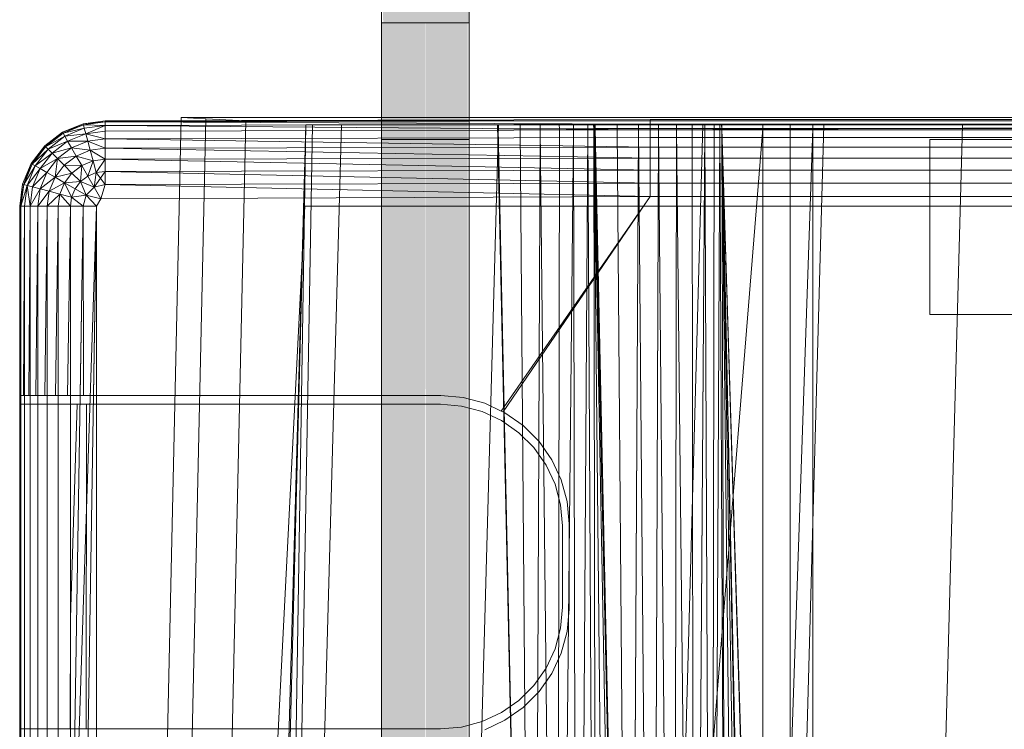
# Model space of a CAD drawing. Header units: metres. Extents: x 391.1 to 430.4, y 12.7 to 28.9.
# Tile 59 of 153: x 401.68 to 401.849, y 27.995 to 28.116. Entities that reach past the tile are written whole.
import ezdxf

# ---------------------------------------------------------------- set-up
doc = ezdxf.new("R2010")
doc.units = ezdxf.units.M
doc.layers.add('A-DETL-____-MBND', color=7, linetype='Continuous', lineweight=18)
doc.layers.add('P-PIPE-____-OTLN', color=7, linetype='Continuous', lineweight=18)

# ---------------------------------------------------------------- blocks, each defined once
blk = doc.blocks.new('Family - Inodor PB-155331-01_FON_P0')
at = {"layer": 'A-DETL-____-MBND', "color": 253, "true_color": 0xaaaaaa}
for p, q in [((0.02769, 0.72747), (0.02057, 0.40793)), ((0.02769, 0.72747), (0.02057, 0.40793)), ((0.03191, 0.72725), (0.02479, 0.40776)), ((0.03191, 0.72725), (0.02479, 0.40776)), ((0.03191, 0.72747), (0.02769, 0.72747)), ((0.02769, 0.72747), (0.03191, 0.72747)), ((0.03191, 0.72725), (0.02769, 0.72747)), ((0.02769, 0.72747), (0.03191, 0.72725)), ((0.03191, 0.72747), (0.03874, 0.72747)), ((0.03874, 0.72747), (0.03191, 0.72747)), ((0.03874, 0.72691), (0.03191, 0.72725)), ((0.03191, 0.72725), (0.03874, 0.72691)), ((0.03874, 0.72747), (0.36709, 0.72747)), ((0.36709, 0.72747), (0.03874, 0.72747)), ((0.00733, 0.72494), (0.01086, 0.72641)), ((0.00733, 0.72494), (0.01086, 0.72641)), ((0.00733, 0.72494), (0.01086, 0.72641)), ((0.00733, 0.72494), (0.01086, 0.72641)), ((0.00733, 0.72494), (0.01091, 0.72621)), ((0.00733, 0.72494), (0.01091, 0.72621)), ((0.01091, 0.72621), (0.00743, 0.72477)), ((0.01091, 0.72621), (0.00743, 0.72477)), ((0.00743, 0.72477), (0.01091, 0.72621)), ((0.00743, 0.72477), (0.01106, 0.72564)), ((0.00743, 0.72477), (0.01106, 0.72564)), ((0.01106, 0.72564), (0.00772, 0.72425)), ((0.01106, 0.72564), (0.00772, 0.72425)), ((0.00772, 0.72425), (0.01106, 0.72564)), ((0.01086, 0.72641), (0.01465, 0.72691)), ((0.01086, 0.72641), (0.01465, 0.72691)), ((0.01086, 0.72641), (0.01465, 0.72691)), ((0.01086, 0.72641), (0.01465, 0.72691)), ((0.01086, 0.72641), (0.01465, 0.72671)), ((0.01086, 0.72641), (0.01465, 0.72671)), ((0.01086, 0.72641), (0.01091, 0.72621)), ((0.01086, 0.72641), (0.01091, 0.72621)), ((0.01086, 0.72641), (0.01091, 0.72621)), ((0.01465, 0.72671), (0.01091, 0.72621)), ((0.01465, 0.72671), (0.01091, 0.72621)), ((0.01091, 0.72621), (0.01465, 0.72671)), ((0.01091, 0.72621), (0.01106, 0.72564)), ((0.01091, 0.72621), (0.01106, 0.72564)), ((0.01091, 0.72621), (0.01465, 0.72611)), ((0.01091, 0.72621), (0.01106, 0.72564)), ((0.01091, 0.72621), (0.01465, 0.72611)), ((0.01465, 0.72611), (0.01106, 0.72564)), ((0.01465, 0.72611), (0.01106, 0.72564)), ((0.01106, 0.72564), (0.01465, 0.72611)), ((0.01106, 0.72564), (0.01132, 0.7247)), ((0.01106, 0.72564), (0.01132, 0.7247)), ((0.01106, 0.72564), (0.01132, 0.7247)), ((0.01465, 0.72611), (0.01132, 0.7247)), ((0.01132, 0.7247), (0.01465, 0.72611)), ((0.01465, 0.72691), (0.10805, 0.72711)), ((0.01465, 0.72691), (0.10805, 0.72711)), ((0.01465, 0.72691), (0.38826, 0.72691)), ((0.01465, 0.72691), (0.38826, 0.72691)), ((0.01465, 0.72691), (0.01465, 0.72671)), ((0.10805, 0.72691), (0.01465, 0.72671)), ((0.01465, 0.72691), (0.01465, 0.72671)), ((0.01465, 0.72691), (0.10805, 0.72691)), ((0.01465, 0.72691), (0.01465, 0.72671)), ((0.10805, 0.72691), (0.01465, 0.72671)), ((0.01465, 0.72691), (0.10805, 0.72691)), ((0.01465, 0.72671), (0.10805, 0.72691)), ((0.01465, 0.72671), (0.01465, 0.72611)), ((0.01465, 0.72671), (0.01465, 0.72611)), ((0.01465, 0.72671), (0.10805, 0.72631)), ((0.01465, 0.72671), (0.01465, 0.72611)), ((0.01465, 0.72671), (0.10805, 0.72631)), ((0.10805, 0.72631), (0.01465, 0.72611)), ((0.10805, 0.72631), (0.01465, 0.72611)), ((0.01465, 0.72611), (0.10805, 0.72631)), ((0.01465, 0.72611), (0.01465, 0.72514)), ((0.01465, 0.72611), (0.01465, 0.72514)), ((0.01465, 0.72611), (0.10805, 0.72534)), ((0.01465, 0.72611), (0.01465, 0.72514)), ((0.01465, 0.72611), (0.10805, 0.72534)), ((0.03874, 0.72691), (0.03162, 0.40749)), ((0.03874, 0.72691), (0.03162, 0.40749)), ((0.03494, 0.21652), (0.04902, 0.7262)), ((0.04902, 0.7262), (0.03612, 0.21652)), ((0.36709, 0.72691), (0.03874, 0.72691)), ((0.03874, 0.72691), (0.36709, 0.72691)), ((0.04902, 0.7262), (0.04107, 0.21652)), ((0.0502, 0.7262), (0.04107, 0.21652)), ((0.05515, 0.7262), (0.04107, 0.21652)), ((0.04902, 0.7262), (0.0502, 0.7262)), ((0.0502, 0.7262), (0.05515, 0.7262)), ((0.05515, 0.7262), (0.08204, 0.7262)), ((0.08204, 0.7262), (0.06796, 0.21652)), ((0.08802, 0.44565), (0.08189, 0.7262)), ((0.08201, 0.7262), (0.08189, 0.7262)), ((0.08202, 0.72555), (0.08201, 0.7262)), ((0.08202, 0.7262), (0.08201, 0.7262)), ((0.08202, 0.72555), (0.08201, 0.7262)), ((0.08202, 0.7262), (0.08202, 0.72555)), ((0.08203, 0.7262), (0.08202, 0.72555)), ((0.08203, 0.7262), (0.08202, 0.7262)), ((0.08202, 0.72555), (0.08202, 0.7262)), ((0.08203, 0.7262), (0.08202, 0.72555)), ((0.08577, 0.7262), (0.08203, 0.7262)), ((0.08204, 0.7262), (0.11707, 0.7262)), ((0.08577, 0.7262), (0.08578, 0.72555)), ((0.08578, 0.7262), (0.08577, 0.7262)), ((0.08578, 0.72555), (0.08577, 0.7262)), ((0.08578, 0.7262), (0.08578, 0.72555)), ((0.08579, 0.7262), (0.08578, 0.72555)), ((0.08579, 0.7262), (0.08578, 0.7262)), ((0.08578, 0.72555), (0.08578, 0.7262)), ((0.08579, 0.7262), (0.08578, 0.72555)), ((0.0892, 0.7262), (0.08579, 0.7262)), ((0.0892, 0.7262), (0.0892, 0.72555)), ((0.0892, 0.7262), (0.0892, 0.72555)), ((0.0892, 0.7262), (0.0892, 0.7262)), ((0.0892, 0.72555), (0.0892, 0.7262)), ((0.09247, 0.7262), (0.0892, 0.7262)), ((0.0892, 0.7262), (0.0892, 0.72555)), ((0.09247, 0.7262), (0.09248, 0.72555)), ((0.09489, 0.7262), (0.09247, 0.7262)), ((0.09247, 0.7262), (0.09248, 0.72555)), ((0.09489, 0.7262), (0.09491, 0.72555)), ((0.09734, 0.7262), (0.09489, 0.7262)), ((0.09489, 0.7262), (0.09491, 0.72555)), ((0.09734, 0.7262), (0.09737, 0.72555)), ((0.09833, 0.7262), (0.09734, 0.7262)), ((0.09734, 0.7262), (0.09737, 0.72555)), ((0.09833, 0.7262), (0.09837, 0.72555)), ((0.09845, 0.7262), (0.09833, 0.7262)), ((0.09837, 0.72555), (0.09833, 0.7262)), ((0.09845, 0.7262), (0.09837, 0.72555)), ((0.09845, 0.7262), (0.09837, 0.72555)), ((0.09837, 0.72555), (0.12737, 0.72561)), ((0.12737, 0.72561), (0.09837, 0.72555)), ((0.12734, 0.7262), (0.09845, 0.7262)), ((0.10461, 0.44571), (0.09848, 0.7262)), ((0.09858, 0.7262), (0.09848, 0.7262)), ((0.09859, 0.7262), (0.09858, 0.7262)), ((0.09861, 0.7256), (0.09858, 0.7262)), ((0.09861, 0.7256), (0.09858, 0.7262)), ((0.09859, 0.7262), (0.09861, 0.7256)), ((0.09861, 0.7262), (0.09859, 0.7262)), ((0.09861, 0.7256), (0.09859, 0.7262)), ((0.09861, 0.7262), (0.09861, 0.7256)), ((0.09862, 0.7262), (0.09861, 0.7256)), ((0.09862, 0.7262), (0.09861, 0.7262)), ((0.09861, 0.7256), (0.09861, 0.7262)), ((0.09862, 0.7262), (0.09861, 0.7256)), ((0.09861, 0.7256), (0.10461, 0.44571)), ((0.10238, 0.7256), (0.09861, 0.7256)), ((0.09861, 0.7256), (0.10238, 0.7256)), ((0.09861, 0.7256), (0.10461, 0.44571)), ((0.10238, 0.7262), (0.09862, 0.7262)), ((0.10238, 0.7262), (0.10238, 0.7256)), ((0.10239, 0.7262), (0.10238, 0.7256)), ((0.10239, 0.7262), (0.10238, 0.7262)), ((0.10238, 0.7256), (0.10238, 0.7262)), ((0.10239, 0.7262), (0.10238, 0.7256)), ((0.10238, 0.7256), (0.10461, 0.44571)), ((0.10604, 0.7256), (0.10238, 0.7256)), ((0.10238, 0.7256), (0.10604, 0.7256)), ((0.10238, 0.7256), (0.10461, 0.44571)), ((0.10603, 0.7262), (0.10239, 0.7262)), ((0.11707, 0.7262), (0.10299, 0.21652)), ((0.10604, 0.7256), (0.10461, 0.44571)), ((0.10461, 0.44571), (0.10604, 0.7256)), ((0.12737, 0.72561), (0.10471, 0.44572)), ((0.10471, 0.44572), (0.12737, 0.72561)), ((0.10603, 0.7262), (0.10604, 0.7256)), ((0.10604, 0.7262), (0.10603, 0.7262)), ((0.10604, 0.7256), (0.10603, 0.7262)), ((0.10604, 0.7262), (0.10604, 0.7256)), ((0.10605, 0.7262), (0.10604, 0.7256)), ((0.10605, 0.7262), (0.10604, 0.7262)), ((0.10604, 0.7256), (0.10604, 0.7262)), ((0.10605, 0.7262), (0.10604, 0.7256)), ((0.10604, 0.7256), (0.10839, 0.44571)), ((0.10604, 0.7256), (0.10947, 0.7256)), ((0.10604, 0.7256), (0.10839, 0.44571)), ((0.10947, 0.7256), (0.10604, 0.7256)), ((0.10947, 0.7262), (0.10605, 0.7262)), ((0.10805, 0.72711), (0.10805, 0.72691)), ((0.10805, 0.72711), (0.29485, 0.72711)), ((0.10805, 0.72711), (0.10805, 0.72691)), ((0.10805, 0.72711), (0.29485, 0.72711)), ((0.10805, 0.72711), (0.10805, 0.72691)), ((0.29485, 0.72711), (0.10805, 0.72691)), ((0.10805, 0.72691), (0.29485, 0.72711)), ((0.10805, 0.72691), (0.10805, 0.72631)), ((0.10805, 0.72691), (0.29485, 0.72691)), ((0.10805, 0.72691), (0.10805, 0.72631)), ((0.10805, 0.72691), (0.29485, 0.72691)), ((0.10805, 0.72691), (0.10805, 0.72631)), ((0.10805, 0.72691), (0.29485, 0.72691)), ((0.10805, 0.72631), (0.10805, 0.72534)), ((0.10805, 0.72631), (0.29485, 0.72631)), ((0.10805, 0.72631), (0.10805, 0.72534)), ((0.10805, 0.72631), (0.29485, 0.72631)), ((0.10805, 0.72631), (0.29485, 0.72631)), ((0.10805, 0.72631), (0.10805, 0.72534)), ((0.29485, 0.72631), (0.10805, 0.72534)), ((0.10805, 0.72534), (0.29485, 0.72631)), ((0.10947, 0.7256), (0.10839, 0.44571)), ((0.10839, 0.44571), (0.10947, 0.7256)), ((0.10947, 0.7262), (0.10947, 0.7256)), ((0.10947, 0.7262), (0.10947, 0.7256)), ((0.10947, 0.7262), (0.10947, 0.7262)), ((0.10947, 0.7256), (0.10947, 0.7262)), ((0.10948, 0.7262), (0.10947, 0.7256)), ((0.10948, 0.7262), (0.10947, 0.7262)), ((0.10947, 0.7256), (0.10947, 0.7262)), ((0.10948, 0.7262), (0.10947, 0.7256)), ((0.10947, 0.7256), (0.11204, 0.44571)), ((0.11257, 0.7256), (0.10947, 0.7256)), ((0.10947, 0.7256), (0.11257, 0.7256)), ((0.10947, 0.7256), (0.11204, 0.44571)), ((0.11257, 0.7262), (0.10948, 0.7262)), ((0.11257, 0.7256), (0.11204, 0.44571)), ((0.11204, 0.44571), (0.11257, 0.7256)), ((0.11257, 0.7262), (0.11257, 0.7256)), ((0.11257, 0.7262), (0.11257, 0.7256)), ((0.11257, 0.7256), (0.11257, 0.7262)), ((0.11524, 0.7262), (0.11257, 0.7262)), ((0.11257, 0.7262), (0.11257, 0.7256)), ((0.11525, 0.7256), (0.11257, 0.7256)), ((0.11257, 0.7256), (0.11547, 0.44571)), ((0.11257, 0.7256), (0.11525, 0.7256)), ((0.11257, 0.7256), (0.11547, 0.44571)), ((0.11524, 0.7262), (0.11525, 0.7256)), ((0.1174, 0.7262), (0.11524, 0.7262)), ((0.11524, 0.7262), (0.11525, 0.7256)), ((0.11742, 0.7256), (0.11525, 0.7256)), ((0.11525, 0.7256), (0.11547, 0.44571)), ((0.11525, 0.7256), (0.11742, 0.7256)), ((0.11525, 0.7256), (0.11547, 0.44571)), ((0.11742, 0.7256), (0.11547, 0.44571)), ((0.11547, 0.44571), (0.11742, 0.7256)), ((0.11707, 0.7262), (0.13782, 0.7262)), ((0.1174, 0.7262), (0.11742, 0.7256)), ((0.11899, 0.7262), (0.1174, 0.7262)), ((0.1174, 0.7262), (0.11742, 0.7256)), ((0.11902, 0.7256), (0.11742, 0.7256)), ((0.11742, 0.7256), (0.11858, 0.44571)), ((0.11742, 0.7256), (0.11902, 0.7256)), ((0.11742, 0.7256), (0.11858, 0.44571)), ((0.11902, 0.7256), (0.11858, 0.44571)), ((0.11858, 0.44571), (0.11902, 0.7256)), ((0.11858, 0.44571), (0.12, 0.7256)), ((0.11858, 0.44571), (0.12, 0.7256)), ((0.11899, 0.7262), (0.11902, 0.7256)), ((0.11997, 0.7262), (0.11899, 0.7262)), ((0.11899, 0.7262), (0.11902, 0.7256)), ((0.12, 0.7256), (0.11902, 0.7256)), ((0.11902, 0.7256), (0.12, 0.7256)), ((0.11997, 0.7262), (0.12, 0.7256)), ((0.12028, 0.7262), (0.11997, 0.7262)), ((0.11997, 0.7262), (0.12, 0.7256)), ((0.12032, 0.7256), (0.12, 0.7256)), ((0.12, 0.7256), (0.12125, 0.44571)), ((0.12, 0.7256), (0.12032, 0.7256)), ((0.12, 0.7256), (0.12125, 0.44571)), ((0.12028, 0.7262), (0.12032, 0.7256)), ((0.12028, 0.7262), (0.28568, 0.7262)), ((0.12028, 0.7262), (0.12032, 0.7256)), ((0.12034, 0.7262), (0.12029, 0.7262)), ((0.12032, 0.7256), (0.12029, 0.7262)), ((0.12034, 0.7262), (0.12032, 0.7256)), ((0.12034, 0.7262), (0.12032, 0.7256)), ((0.12032, 0.7256), (0.13594, 0.72561)), ((0.13594, 0.72561), (0.12032, 0.7256)), ((0.12032, 0.7256), (0.12632, 0.44571)), ((0.12032, 0.7256), (0.13594, 0.21593)), ((0.12032, 0.7256), (0.12632, 0.44571)), ((0.12032, 0.7256), (0.13594, 0.21593)), ((0.12032, 0.7256), (0.13646, 0.2042)), ((0.12032, 0.7256), (0.12632, 0.44571)), ((0.12032, 0.7256), (0.12125, 0.44571)), ((0.12032, 0.7256), (0.12343, 0.44571)), ((0.12032, 0.7256), (0.12125, 0.44571)), ((0.12032, 0.7256), (0.12503, 0.44571)), ((0.12032, 0.7256), (0.12343, 0.44571)), ((0.12032, 0.7256), (0.12601, 0.44571)), ((0.12032, 0.7256), (0.12503, 0.44571)), ((0.12032, 0.7256), (0.12632, 0.44571)), ((0.12032, 0.7256), (0.12601, 0.44571)), ((0.1359, 0.7262), (0.12034, 0.7262)), ((0.13782, 0.7262), (0.12375, 0.21652)), ((0.13594, 0.72561), (0.12632, 0.44571)), ((0.12632, 0.44571), (0.13594, 0.72561)), ((0.12734, 0.7262), (0.12737, 0.72561)), ((0.12736, 0.7262), (0.12734, 0.7262)), ((0.12737, 0.72561), (0.12734, 0.7262)), ((0.12736, 0.7262), (0.12737, 0.72561)), ((0.12737, 0.7262), (0.12736, 0.7262)), ((0.12737, 0.72561), (0.12736, 0.7262)), ((0.12737, 0.7262), (0.12737, 0.72561)), ((0.13203, 0.7262), (0.12737, 0.7262)), ((0.12737, 0.7262), (0.12737, 0.72561)), ((0.12737, 0.72561), (0.12737, 0.44571)), ((0.13205, 0.72561), (0.12737, 0.72561)), ((0.12737, 0.72561), (0.13205, 0.72561)), ((0.12737, 0.72561), (0.12737, 0.44571)), ((0.13203, 0.7262), (0.13205, 0.72561)), ((0.13591, 0.7262), (0.13203, 0.7262)), ((0.13203, 0.7262), (0.13205, 0.72561)), ((0.13594, 0.72561), (0.13205, 0.72561)), ((0.13205, 0.72561), (0.13205, 0.44571)), ((0.13205, 0.72561), (0.13205, 0.44571)), ((0.13205, 0.72561), (0.13594, 0.72561)), ((0.1359, 0.7262), (0.13594, 0.72561)), ((0.1359, 0.7262), (0.27007, 0.7262)), ((0.1359, 0.7262), (0.13594, 0.72561)), ((0.13591, 0.7262), (0.13594, 0.72561)), ((0.26951, 0.7262), (0.13591, 0.7262)), ((0.13591, 0.7262), (0.13594, 0.72561)), ((0.13594, 0.72561), (0.13594, 0.44571)), ((0.13594, 0.72561), (0.27003, 0.72561)), ((0.13594, 0.72561), (0.27003, 0.72561)), ((0.13594, 0.72561), (0.13594, 0.44571)), ((0.27003, 0.72561), (0.13594, 0.72561)), ((0.13594, 0.44571), (0.13594, 0.72561)), ((0.13594, 0.72561), (0.27003, 0.72561)), ((0.13594, 0.72561), (0.13594, 0.44571)), ((0.13782, 0.7262), (0.16159, 0.7262)), ((0.16159, 0.7262), (0.14752, 0.21652)), ((0.16159, 0.7262), (0.18701, 0.7262)), ((0.00429, 0.72262), (0.00733, 0.72494)), ((0.00429, 0.72262), (0.00733, 0.72494)), ((0.00429, 0.72262), (0.00733, 0.72494)), ((0.00429, 0.72262), (0.00733, 0.72494)), ((0.00429, 0.72262), (0.00743, 0.72477)), ((0.00429, 0.72262), (0.00743, 0.72477)), ((0.00743, 0.72477), (0.00443, 0.72247)), ((0.00743, 0.72477), (0.00443, 0.72247)), ((0.00443, 0.72247), (0.00743, 0.72477)), ((0.00443, 0.72247), (0.00772, 0.72425)), ((0.00443, 0.72247), (0.00772, 0.72425)), ((0.00772, 0.72425), (0.00485, 0.72205)), ((0.00772, 0.72425), (0.00485, 0.72205)), ((0.00485, 0.72205), (0.00772, 0.72425)), ((0.00733, 0.72494), (0.00743, 0.72477)), ((0.00733, 0.72494), (0.00743, 0.72477)), ((0.00733, 0.72494), (0.00743, 0.72477)), ((0.00743, 0.72477), (0.00772, 0.72425)), ((0.00743, 0.72477), (0.00772, 0.72425)), ((0.00743, 0.72477), (0.00772, 0.72425)), ((0.00772, 0.72425), (0.01132, 0.7247)), ((0.00772, 0.72425), (0.01132, 0.7247)), ((0.00772, 0.72425), (0.00821, 0.72341)), ((0.00772, 0.72425), (0.00821, 0.72341)), ((0.00772, 0.72425), (0.00821, 0.72341)), ((0.01132, 0.7247), (0.00821, 0.72341)), ((0.01132, 0.7247), (0.00821, 0.72341)), ((0.00821, 0.72341), (0.01132, 0.7247)), ((0.01465, 0.72514), (0.01132, 0.7247)), ((0.01132, 0.7247), (0.01465, 0.72514)), ((0.01132, 0.7247), (0.01465, 0.72514)), ((0.01132, 0.7247), (0.01166, 0.72342)), ((0.01132, 0.7247), (0.01166, 0.72342)), ((0.01132, 0.7247), (0.01465, 0.72382)), ((0.01132, 0.7247), (0.01166, 0.72342)), ((0.01132, 0.7247), (0.01465, 0.72382)), ((0.10805, 0.72534), (0.01465, 0.72514)), ((0.10805, 0.72534), (0.01465, 0.72514)), ((0.01465, 0.72514), (0.10805, 0.72534)), ((0.01465, 0.72514), (0.01465, 0.72382)), ((0.01465, 0.72514), (0.01465, 0.72382)), ((0.01465, 0.72514), (0.01465, 0.72382)), ((0.10805, 0.72402), (0.01465, 0.72382)), ((0.10805, 0.72402), (0.01465, 0.72382)), ((0.01465, 0.72382), (0.10805, 0.72402)), ((0.08202, 0.72555), (0.08802, 0.44565)), ((0.08578, 0.72555), (0.08202, 0.72555)), ((0.08202, 0.72555), (0.08578, 0.72555)), ((0.08202, 0.72555), (0.08802, 0.44565)), ((0.08578, 0.72555), (0.08802, 0.44565)), ((0.08578, 0.72555), (0.0892, 0.72555)), ((0.08578, 0.72555), (0.08802, 0.44565)), ((0.0892, 0.72555), (0.08578, 0.72555)), ((0.0892, 0.72555), (0.08802, 0.44565)), ((0.08802, 0.44565), (0.0892, 0.72555)), ((0.0892, 0.72555), (0.09212, 0.44566)), ((0.09248, 0.72555), (0.0892, 0.72555)), ((0.0892, 0.72555), (0.09248, 0.72555)), ((0.0892, 0.72555), (0.09212, 0.44566)), ((0.09248, 0.72555), (0.09212, 0.44566)), ((0.09212, 0.44566), (0.09248, 0.72555)), ((0.09212, 0.44566), (0.09491, 0.72555)), ((0.09212, 0.44566), (0.09491, 0.72555)), ((0.09491, 0.72555), (0.09248, 0.72555)), ((0.09248, 0.72555), (0.09491, 0.72555)), ((0.09737, 0.72555), (0.09491, 0.72555)), ((0.09491, 0.72555), (0.09554, 0.44566)), ((0.09491, 0.72555), (0.09737, 0.72555)), ((0.09491, 0.72555), (0.09554, 0.44566)), ((0.09737, 0.72555), (0.09554, 0.44566)), ((0.09554, 0.44566), (0.09737, 0.72555)), ((0.09837, 0.72555), (0.09737, 0.72555)), ((0.09737, 0.72555), (0.09882, 0.44566)), ((0.09737, 0.72555), (0.09837, 0.72555)), ((0.09737, 0.72555), (0.09882, 0.44566)), ((0.09837, 0.72555), (0.09882, 0.44566)), ((0.09837, 0.72555), (0.10126, 0.44566)), ((0.09837, 0.72555), (0.09882, 0.44566)), ((0.09837, 0.72555), (0.10371, 0.44566)), ((0.09837, 0.72555), (0.10126, 0.44566)), ((0.09837, 0.72555), (0.10471, 0.44572)), ((0.09837, 0.72555), (0.10371, 0.44566)), ((0.09837, 0.72555), (0.10471, 0.44572)), ((0.10805, 0.72534), (0.10805, 0.72402)), ((0.10805, 0.72534), (0.29485, 0.72534)), ((0.10805, 0.72402), (0.10805, 0.72534)), ((0.10805, 0.72534), (0.29485, 0.72534)), ((0.10805, 0.72534), (0.10805, 0.72402)), ((0.10805, 0.72534), (0.29485, 0.72534)), ((0.10805, 0.72402), (0.29485, 0.72402)), ((0.10805, 0.72402), (0.10805, 0.72239)), ((0.10805, 0.72402), (0.29485, 0.72402)), ((0.10805, 0.72402), (0.29485, 0.72402)), ((0.10805, 0.72402), (0.10805, 0.72239)), ((0.00196, 0.71958), (0.00429, 0.72262)), ((0.00196, 0.71958), (0.00429, 0.72262)), ((0.00196, 0.71958), (0.00429, 0.72262)), ((0.00196, 0.71958), (0.00429, 0.72262)), ((0.00429, 0.72262), (0.00214, 0.71948)), ((0.00214, 0.71948), (0.00429, 0.72262)), ((0.00443, 0.72247), (0.00214, 0.71948)), ((0.00214, 0.71948), (0.00443, 0.72247)), ((0.00214, 0.71948), (0.00443, 0.72247)), ((0.00429, 0.72262), (0.00443, 0.72247)), ((0.00429, 0.72262), (0.00443, 0.72247)), ((0.00429, 0.72262), (0.00443, 0.72247)), ((0.00443, 0.72247), (0.00485, 0.72205)), ((0.00443, 0.72247), (0.00485, 0.72205)), ((0.00443, 0.72247), (0.00485, 0.72205)), ((0.00485, 0.72205), (0.00821, 0.72341)), ((0.00485, 0.72205), (0.00821, 0.72341)), ((0.00821, 0.72341), (0.00554, 0.72136)), ((0.00821, 0.72341), (0.00554, 0.72136)), ((0.00554, 0.72136), (0.00821, 0.72341)), ((0.00554, 0.72136), (0.00887, 0.72227)), ((0.00554, 0.72136), (0.00887, 0.72227)), ((0.00887, 0.72227), (0.00648, 0.72043)), ((0.00887, 0.72227), (0.00648, 0.72043)), ((0.00648, 0.72043), (0.00887, 0.72227)), ((0.00821, 0.72341), (0.01166, 0.72342)), ((0.00821, 0.72341), (0.01166, 0.72342)), ((0.00821, 0.72341), (0.00887, 0.72227)), ((0.00821, 0.72341), (0.00887, 0.72227)), ((0.00821, 0.72341), (0.00887, 0.72227)), ((0.01166, 0.72342), (0.00887, 0.72227)), ((0.01166, 0.72342), (0.00887, 0.72227)), ((0.00887, 0.72227), (0.01166, 0.72342)), ((0.00887, 0.72227), (0.00968, 0.72086)), ((0.00887, 0.72227), (0.00968, 0.72086)), ((0.00887, 0.72227), (0.01208, 0.72185)), ((0.00887, 0.72227), (0.00968, 0.72086)), ((0.00887, 0.72227), (0.01208, 0.72185)), ((0.01465, 0.72382), (0.01166, 0.72342)), ((0.01465, 0.72382), (0.01166, 0.72342)), ((0.01166, 0.72342), (0.01465, 0.72382)), ((0.01166, 0.72342), (0.01208, 0.72185)), ((0.01166, 0.72342), (0.01208, 0.72185)), ((0.01166, 0.72342), (0.01465, 0.72219)), ((0.01166, 0.72342), (0.01208, 0.72185)), ((0.01166, 0.72342), (0.01465, 0.72219)), ((0.01465, 0.72219), (0.01208, 0.72185)), ((0.01465, 0.72219), (0.01208, 0.72185)), ((0.01208, 0.72185), (0.01465, 0.72219)), ((0.01465, 0.72382), (0.01465, 0.72219)), ((0.01465, 0.72382), (0.01465, 0.72219)), ((0.01465, 0.72382), (0.10805, 0.72239)), ((0.01465, 0.72382), (0.01465, 0.72219)), ((0.01465, 0.72382), (0.10805, 0.72239)), ((0.10805, 0.72239), (0.01465, 0.72219)), ((0.10805, 0.72239), (0.01465, 0.72219)), ((0.01465, 0.72219), (0.10805, 0.72239)), ((0.01465, 0.72219), (0.01465, 0.72031)), ((0.01465, 0.72219), (0.01465, 0.72031)), ((0.01465, 0.72219), (0.10805, 0.72051)), ((0.01465, 0.72219), (0.01465, 0.72031)), ((0.01465, 0.72219), (0.10805, 0.72051)), ((0.10805, 0.72239), (0.29485, 0.72239)), ((0.10805, 0.72239), (0.10805, 0.72051)), ((0.10805, 0.72239), (0.29485, 0.72239)), ((0.10805, 0.72239), (0.29485, 0.72239)), ((0.10805, 0.72239), (0.10805, 0.72051)), ((0.00214, 0.71948), (0.00485, 0.72205)), ((0.00214, 0.71948), (0.00485, 0.72205)), ((0.00485, 0.72205), (0.00265, 0.71918)), ((0.00485, 0.72205), (0.00265, 0.71918)), ((0.00265, 0.71918), (0.00485, 0.72205)), ((0.00265, 0.71918), (0.00554, 0.72136)), ((0.00265, 0.71918), (0.00554, 0.72136)), ((0.00554, 0.72136), (0.0035, 0.7187)), ((0.00554, 0.72136), (0.0035, 0.7187)), ((0.0035, 0.7187), (0.00554, 0.72136)), ((0.00485, 0.72205), (0.00554, 0.72136)), ((0.00485, 0.72205), (0.00554, 0.72136)), ((0.00485, 0.72205), (0.00554, 0.72136)), ((0.00554, 0.72136), (0.00648, 0.72043)), ((0.00554, 0.72136), (0.00648, 0.72043)), ((0.00554, 0.72136), (0.00648, 0.72043)), ((0.00648, 0.72043), (0.00968, 0.72086)), ((0.00648, 0.72043), (0.00968, 0.72086)), ((0.00968, 0.72086), (0.00763, 0.71928)), ((0.00968, 0.72086), (0.00763, 0.71928)), ((0.00763, 0.71928), (0.00968, 0.72086)), ((0.01208, 0.72185), (0.00968, 0.72086)), ((0.01208, 0.72185), (0.00968, 0.72086)), ((0.00968, 0.72086), (0.01208, 0.72185)), ((0.00968, 0.72086), (0.01062, 0.71923)), ((0.00968, 0.72086), (0.01062, 0.71923)), ((0.00968, 0.72086), (0.01257, 0.72003)), ((0.00968, 0.72086), (0.01062, 0.71923)), ((0.00968, 0.72086), (0.01257, 0.72003)), ((0.01208, 0.72185), (0.01257, 0.72003)), ((0.01208, 0.72185), (0.01257, 0.72003)), ((0.01208, 0.72185), (0.01465, 0.72031)), ((0.01208, 0.72185), (0.01257, 0.72003)), ((0.01208, 0.72185), (0.01465, 0.72031)), ((0.10805, 0.72051), (0.01465, 0.72031)), ((0.10805, 0.72051), (0.01465, 0.72031)), ((0.01465, 0.72031), (0.10805, 0.72051)), ((0.10805, 0.72051), (0.29485, 0.72051)), ((0.10805, 0.72051), (0.10805, 0.71843)), ((0.10805, 0.72051), (0.29485, 0.72051)), ((0.10805, 0.72051), (0.29485, 0.72051)), ((0.10805, 0.72051), (0.10805, 0.71843)), ((0.0005, 0.71605), (0.00196, 0.71958)), ((0.0005, 0.71605), (0.00196, 0.71958)), ((0.0005, 0.71605), (0.00196, 0.71958)), ((0.0005, 0.71605), (0.00196, 0.71958)), ((0.00196, 0.71958), (0.00069, 0.716)), ((0.00069, 0.716), (0.00196, 0.71958)), ((0.00214, 0.71948), (0.00069, 0.716)), ((0.00069, 0.716), (0.00214, 0.71948)), ((0.00069, 0.716), (0.00214, 0.71948)), ((0.00069, 0.716), (0.00265, 0.71918)), ((0.00069, 0.716), (0.00265, 0.71918)), ((0.00265, 0.71918), (0.00127, 0.71584)), ((0.00265, 0.71918), (0.00127, 0.71584)), ((0.00127, 0.71584), (0.00265, 0.71918)), ((0.00196, 0.71958), (0.00214, 0.71948)), ((0.00196, 0.71958), (0.00214, 0.71948)), ((0.00196, 0.71958), (0.00214, 0.71948)), ((0.00214, 0.71948), (0.00265, 0.71918)), ((0.00214, 0.71948), (0.00265, 0.71918)), ((0.00214, 0.71948), (0.00265, 0.71918)), ((0.00265, 0.71918), (0.0035, 0.7187)), ((0.00265, 0.71918), (0.0035, 0.7187)), ((0.00265, 0.71918), (0.0035, 0.7187)), ((0.0035, 0.7187), (0.00648, 0.72043)), ((0.0035, 0.7187), (0.00648, 0.72043)), ((0.00648, 0.72043), (0.00464, 0.71804)), ((0.00648, 0.72043), (0.00464, 0.71804)), ((0.00464, 0.71804), (0.00648, 0.72043)), ((0.00648, 0.72043), (0.00605, 0.71722)), ((0.00605, 0.71722), (0.00648, 0.72043)), ((0.00763, 0.71928), (0.00605, 0.71722)), ((0.00605, 0.71722), (0.00763, 0.71928)), ((0.00605, 0.71722), (0.00763, 0.71928)), ((0.00648, 0.72043), (0.00763, 0.71928)), ((0.00648, 0.72043), (0.00763, 0.71928)), ((0.00648, 0.72043), (0.00763, 0.71928)), ((0.00763, 0.71928), (0.00896, 0.71795)), ((0.00763, 0.71928), (0.00896, 0.71795)), ((0.00763, 0.71928), (0.01062, 0.71923)), ((0.00763, 0.71928), (0.00896, 0.71795)), ((0.00763, 0.71928), (0.01062, 0.71923)), ((0.01062, 0.71923), (0.00896, 0.71795)), ((0.01062, 0.71923), (0.00896, 0.71795)), ((0.00896, 0.71795), (0.01062, 0.71923)), ((0.01062, 0.71923), (0.01043, 0.71648)), ((0.01043, 0.71648), (0.01062, 0.71923)), ((0.01257, 0.72003), (0.01062, 0.71923)), ((0.01257, 0.72003), (0.01062, 0.71923)), ((0.01062, 0.71923), (0.01257, 0.72003)), ((0.01062, 0.71923), (0.01167, 0.71743)), ((0.01062, 0.71923), (0.01167, 0.71743)), ((0.01062, 0.71923), (0.01167, 0.71743)), ((0.01257, 0.72003), (0.01167, 0.71743)), ((0.01167, 0.71743), (0.01257, 0.72003)), ((0.01465, 0.72031), (0.01257, 0.72003)), ((0.01465, 0.72031), (0.01257, 0.72003)), ((0.01257, 0.72003), (0.01465, 0.72031)), ((0.01257, 0.72003), (0.01311, 0.71802)), ((0.01257, 0.72003), (0.01311, 0.71802)), ((0.01257, 0.72003), (0.01311, 0.71802)), ((0.01465, 0.72031), (0.01311, 0.71802)), ((0.01311, 0.71802), (0.01465, 0.72031)), ((0.01465, 0.72031), (0.01465, 0.71823)), ((0.01465, 0.72031), (0.01465, 0.71823)), ((0.01465, 0.72031), (0.10805, 0.71843)), ((0.01465, 0.72031), (0.01465, 0.71823)), ((0.01465, 0.72031), (0.10805, 0.71843)), ((0.00127, 0.71584), (0.0035, 0.7187)), ((0.00127, 0.71584), (0.0035, 0.7187)), ((0.0035, 0.7187), (0.00221, 0.71559)), ((0.0035, 0.7187), (0.00221, 0.71559)), ((0.00221, 0.71559), (0.0035, 0.7187)), ((0.00221, 0.71559), (0.00464, 0.71804)), ((0.00221, 0.71559), (0.00464, 0.71804)), ((0.00464, 0.71804), (0.00348, 0.71525)), ((0.00464, 0.71804), (0.00348, 0.71525)), ((0.00348, 0.71525), (0.00464, 0.71804)), ((0.00348, 0.71525), (0.00605, 0.71722)), ((0.00348, 0.71525), (0.00605, 0.71722)), ((0.0035, 0.7187), (0.00464, 0.71804)), ((0.0035, 0.7187), (0.00464, 0.71804)), ((0.0035, 0.7187), (0.00464, 0.71804)), ((0.00464, 0.71804), (0.00605, 0.71722)), ((0.00464, 0.71804), (0.00605, 0.71722)), ((0.00464, 0.71804), (0.00605, 0.71722)), ((0.00605, 0.71722), (0.00505, 0.71483)), ((0.00605, 0.71722), (0.00505, 0.71483)), ((0.00505, 0.71483), (0.00605, 0.71722)), ((0.00605, 0.71722), (0.00896, 0.71795)), ((0.00605, 0.71722), (0.00896, 0.71795)), ((0.00605, 0.71722), (0.00768, 0.71628)), ((0.00605, 0.71722), (0.00768, 0.71628)), ((0.00605, 0.71722), (0.00768, 0.71628)), ((0.00896, 0.71795), (0.00768, 0.71628)), ((0.00896, 0.71795), (0.00768, 0.71628)), ((0.00768, 0.71628), (0.00896, 0.71795)), ((0.00896, 0.71795), (0.01043, 0.71648)), ((0.00896, 0.71795), (0.01043, 0.71648)), ((0.00896, 0.71795), (0.01043, 0.71648)), ((0.01167, 0.71743), (0.01043, 0.71648)), ((0.01043, 0.71648), (0.01167, 0.71743)), ((0.01043, 0.71648), (0.01167, 0.71743)), ((0.01311, 0.71802), (0.01167, 0.71743)), ((0.01167, 0.71743), (0.01311, 0.71802)), ((0.01167, 0.71743), (0.01311, 0.71802)), ((0.01167, 0.71743), (0.01277, 0.71551)), ((0.01167, 0.71743), (0.01277, 0.71551)), ((0.01167, 0.71743), (0.01277, 0.71551)), ((0.01465, 0.71823), (0.01277, 0.71551)), ((0.01311, 0.71802), (0.01277, 0.71551)), ((0.01311, 0.71802), (0.01277, 0.71551)), ((0.01311, 0.71802), (0.01277, 0.71551)), ((0.01465, 0.71823), (0.01311, 0.71802)), ((0.01311, 0.71802), (0.01465, 0.71823)), ((0.01311, 0.71802), (0.01465, 0.71823)), ((0.01311, 0.71802), (0.01465, 0.71601)), ((0.10805, 0.71843), (0.01465, 0.71823)), ((0.10805, 0.71843), (0.01465, 0.71823)), ((0.01465, 0.71823), (0.10805, 0.71843)), ((0.01465, 0.71823), (0.01465, 0.71601)), ((0.01465, 0.71823), (0.10805, 0.71621)), ((0.01465, 0.71823), (0.01465, 0.71601)), ((0.01465, 0.71823), (0.10805, 0.71621)), ((0.10805, 0.71843), (0.29485, 0.71843)), ((0.10805, 0.71843), (0.10805, 0.71621)), ((0.10805, 0.71843), (0.29485, 0.71843)), ((0.10805, 0.71843), (0.29485, 0.71843)), ((0.10805, 0.71843), (0.10805, 0.71621)), ((0, 0.71226), (0.0005, 0.71605)), ((0, 0.71226), (0.0005, 0.71605)), ((0, 0.71226), (0.0005, 0.71605)), ((0, 0.71226), (0.0005, 0.71605)), ((0, 0.71226), (0.00069, 0.716)), ((0, 0.71226), (0.00069, 0.716)), ((0.00069, 0.716), (0.0002, 0.71226)), ((0.00069, 0.716), (0.0002, 0.71226)), ((0.0002, 0.71226), (0.00069, 0.716)), ((0.0002, 0.71226), (0.00127, 0.71584)), ((0.0002, 0.71226), (0.00127, 0.71584)), ((0.0005, 0.71605), (0.00069, 0.716)), ((0.0005, 0.71605), (0.00069, 0.716)), ((0.0005, 0.71605), (0.00069, 0.716)), ((0.00069, 0.716), (0.00127, 0.71584)), ((0.00069, 0.716), (0.00127, 0.71584)), ((0.00069, 0.716), (0.00127, 0.71584)), ((0.00127, 0.71584), (0.0008, 0.71226)), ((0.00127, 0.71584), (0.0008, 0.71226)), ((0.0008, 0.71226), (0.00127, 0.71584)), ((0.00127, 0.71584), (0.00221, 0.71559)), ((0.00127, 0.71584), (0.00177, 0.71226)), ((0.00127, 0.71584), (0.00221, 0.71559)), ((0.00127, 0.71584), (0.00177, 0.71226)), ((0.00127, 0.71584), (0.00221, 0.71559)), ((0.00221, 0.71559), (0.00177, 0.71226)), ((0.00221, 0.71559), (0.00177, 0.71226)), ((0.00177, 0.71226), (0.00221, 0.71559)), ((0.00221, 0.71559), (0.00348, 0.71525)), ((0.00221, 0.71559), (0.00348, 0.71525)), ((0.00221, 0.71559), (0.00348, 0.71525)), ((0.00505, 0.71483), (0.00768, 0.71628)), ((0.00505, 0.71483), (0.00768, 0.71628)), ((0.00768, 0.71628), (0.00687, 0.71434)), ((0.00768, 0.71628), (0.00687, 0.71434)), ((0.00687, 0.71434), (0.00768, 0.71628)), ((0.00768, 0.71628), (0.01043, 0.71648)), ((0.00768, 0.71628), (0.01043, 0.71648)), ((0.00768, 0.71628), (0.00948, 0.71524)), ((0.00768, 0.71628), (0.00888, 0.7138)), ((0.00768, 0.71628), (0.00948, 0.71524)), ((0.00768, 0.71628), (0.00888, 0.7138)), ((0.00768, 0.71628), (0.00948, 0.71524)), ((0.01043, 0.71648), (0.00948, 0.71524)), ((0.01043, 0.71648), (0.00948, 0.71524)), ((0.00948, 0.71524), (0.01043, 0.71648)), ((0.01043, 0.71648), (0.0114, 0.71413)), ((0.01043, 0.71648), (0.01277, 0.71551)), ((0.01043, 0.71648), (0.0114, 0.71413)), ((0.01043, 0.71648), (0.01277, 0.71551)), ((0.01043, 0.71648), (0.01277, 0.71551)), ((0.01043, 0.71648), (0.0114, 0.71413)), ((0.01277, 0.71551), (0.0114, 0.71413)), ((0.01277, 0.71551), (0.0114, 0.71413)), ((0.0114, 0.71413), (0.01277, 0.71551)), ((0.01465, 0.71601), (0.01277, 0.71551)), ((0.01277, 0.71551), (0.01391, 0.71353)), ((0.01277, 0.71551), (0.01391, 0.71353)), ((0.01465, 0.71601), (0.01391, 0.71353)), ((0.01465, 0.71601), (0.01391, 0.71353)), ((0.10805, 0.71621), (0.01465, 0.71601)), ((0.10805, 0.71621), (0.01465, 0.71601)), ((0.01465, 0.71601), (0.10805, 0.71621)), ((0.01465, 0.71601), (0.10805, 0.71393)), ((0.01465, 0.71601), (0.10805, 0.71393)), ((0.01465, 0.71601), (0.10805, 0.71393)), ((0.10805, 0.71621), (0.29485, 0.71621)), ((0.10805, 0.71621), (0.10805, 0.71393)), ((0.10805, 0.71621), (0.29485, 0.71621)), ((0.10805, 0.71621), (0.29485, 0.71621)), ((0.10805, 0.71621), (0.10805, 0.71393)), ((0.00177, 0.71226), (0.00348, 0.71525)), ((0.00177, 0.71226), (0.00348, 0.71525)), ((0.00348, 0.71525), (0.00309, 0.71226)), ((0.00348, 0.71525), (0.00309, 0.71226)), ((0.00309, 0.71226), (0.00348, 0.71525)), ((0.00309, 0.71226), (0.00505, 0.71483)), ((0.00309, 0.71226), (0.00505, 0.71483)), ((0.00348, 0.71525), (0.00505, 0.71483)), ((0.00348, 0.71525), (0.00505, 0.71483)), ((0.00348, 0.71525), (0.00505, 0.71483)), ((0.00505, 0.71483), (0.00472, 0.71226)), ((0.00505, 0.71483), (0.00472, 0.71226)), ((0.00472, 0.71226), (0.00505, 0.71483)), ((0.00472, 0.71226), (0.00687, 0.71434)), ((0.00472, 0.71226), (0.00687, 0.71434)), ((0.00505, 0.71483), (0.00687, 0.71434)), ((0.00505, 0.71483), (0.00687, 0.71434)), ((0.00505, 0.71483), (0.00687, 0.71434)), ((0.00687, 0.71434), (0.0066, 0.71226)), ((0.00687, 0.71434), (0.0066, 0.71226)), ((0.0066, 0.71226), (0.00687, 0.71434)), ((0.00888, 0.7138), (0.00687, 0.71434)), ((0.00687, 0.71434), (0.00868, 0.71226)), ((0.00687, 0.71434), (0.00888, 0.7138)), ((0.00687, 0.71434), (0.00888, 0.7138)), ((0.00687, 0.71434), (0.00868, 0.71226)), ((0.00888, 0.7138), (0.00868, 0.71226)), ((0.00888, 0.7138), (0.00868, 0.71226)), ((0.00868, 0.71226), (0.00888, 0.7138)), ((0.00948, 0.71524), (0.00888, 0.7138)), ((0.00948, 0.71524), (0.00888, 0.7138)), ((0.00888, 0.7138), (0.00948, 0.71524)), ((0.0114, 0.71413), (0.00888, 0.7138)), ((0.00888, 0.7138), (0.0114, 0.71413)), ((0.00888, 0.7138), (0.0114, 0.71413)), ((0.00888, 0.7138), (0.0109, 0.71226)), ((0.00888, 0.7138), (0.0109, 0.71226)), ((0.00888, 0.7138), (0.0109, 0.71226)), ((0.00948, 0.71524), (0.0114, 0.71413)), ((0.00948, 0.71524), (0.0114, 0.71413)), ((0.00948, 0.71524), (0.0114, 0.71413)), ((0.0114, 0.71413), (0.0109, 0.71226)), ((0.0114, 0.71413), (0.0109, 0.71226)), ((0.0109, 0.71226), (0.0114, 0.71413)), ((0.0114, 0.71413), (0.01318, 0.71226)), ((0.01391, 0.71353), (0.0114, 0.71413)), ((0.0114, 0.71413), (0.01318, 0.71226)), ((0.0114, 0.71413), (0.01391, 0.71353)), ((0.0114, 0.71413), (0.01391, 0.71353)), ((0.0114, 0.71413), (0.01318, 0.71226)), ((0.01391, 0.71353), (0.10805, 0.71393)), ((0.01391, 0.71353), (0.10805, 0.71393)), ((0.10805, 0.71393), (0.01391, 0.71353)), ((0.10805, 0.71393), (0.08252, 0.67714)), ((0.08252, 0.67714), (0.10805, 0.71393)), ((0.10805, 0.71393), (0.08285, 0.67699)), ((0.10805, 0.71393), (0.08285, 0.67699)), ((0.10805, 0.71393), (0.29485, 0.71393)), ((0.10805, 0.71393), (0.29485, 0.71393)), ((0.10805, 0.71393), (0.29485, 0.71393)), ((0, 0.57723), (0, 0.71226)), ((0, 0.57723), (0, 0.71226)), ((0, 0.57723), (0, 0.71226)), ((0, 0.71226), (0.0002, 0.71226)), ((0, 0.71226), (0.0002, 0.71226)), ((0, 0.71226), (0, 0.57723)), ((0, 0.71226), (0.0002, 0.71226)), ((0.0002, 0.71226), (0.00015, 0.67979)), ((0.00015, 0.67979), (0.0002, 0.71226)), ((0.0002, 0.71226), (0.0002, 0.57723)), ((0.0002, 0.71226), (0.0008, 0.71226)), ((0.0002, 0.71226), (0.0002, 0.67979)), ((0.0002, 0.67979), (0.0002, 0.71226)), ((0.0002, 0.71226), (0.0008, 0.71226)), ((0.0002, 0.71226), (0.0008, 0.71226)), ((0.00065, 0.67979), (0.0008, 0.71226)), ((0.00065, 0.67979), (0.0008, 0.71226)), ((0.0008, 0.71226), (0.0008, 0.57723)), ((0.0008, 0.71226), (0.00177, 0.71226)), ((0.0008, 0.71226), (0.0008, 0.67979)), ((0.0008, 0.67979), (0.0008, 0.71226)), ((0.0008, 0.71226), (0.00177, 0.71226)), ((0.0008, 0.71226), (0.00177, 0.71226)), ((0.00154, 0.67979), (0.00177, 0.71226)), ((0.00154, 0.67979), (0.00177, 0.71226)), ((0.00177, 0.71226), (0.00177, 0.57723)), ((0.00177, 0.71226), (0.00309, 0.71226)), ((0.00177, 0.71226), (0.00177, 0.67979)), ((0.00177, 0.67979), (0.00177, 0.71226)), ((0.00177, 0.71226), (0.00309, 0.71226)), ((0.00177, 0.71226), (0.00309, 0.71226)), ((0.00277, 0.67979), (0.00309, 0.71226)), ((0.00277, 0.67979), (0.00309, 0.71226)), ((0.00309, 0.71226), (0.00309, 0.57723)), ((0.00309, 0.71226), (0.00472, 0.71226)), ((0.00309, 0.71226), (0.00309, 0.67979)), ((0.00309, 0.67979), (0.00309, 0.71226)), ((0.00309, 0.71226), (0.00472, 0.71226)), ((0.00309, 0.71226), (0.00472, 0.71226)), ((0.00432, 0.67979), (0.00472, 0.71226)), ((0.00432, 0.67979), (0.00472, 0.71226)), ((0.00472, 0.71226), (0.00472, 0.57723)), ((0.00472, 0.71226), (0.0066, 0.71226)), ((0.00472, 0.71226), (0.00472, 0.67979)), ((0.00472, 0.67979), (0.00472, 0.71226)), ((0.00472, 0.71226), (0.0066, 0.71226)), ((0.00472, 0.71226), (0.0066, 0.71226)), ((0.00615, 0.67979), (0.0066, 0.71226)), ((0.00615, 0.67979), (0.0066, 0.71226)), ((0.0066, 0.71226), (0.0066, 0.57723)), ((0.0066, 0.71226), (0.00868, 0.71226)), ((0.0066, 0.71226), (0.0066, 0.67979)), ((0.0066, 0.67979), (0.0066, 0.71226)), ((0.0066, 0.71226), (0.00868, 0.71226)), ((0.0066, 0.71226), (0.00868, 0.71226)), ((0.00818, 0.67979), (0.00868, 0.71226)), ((0.00818, 0.67979), (0.00868, 0.71226)), ((0.00868, 0.71226), (0.00868, 0.57723)), ((0.00868, 0.71226), (0.0109, 0.71226)), ((0.0109, 0.71226), (0.00868, 0.57723)), ((0.01318, 0.71226), (0.00868, 0.57723)), ((0.00868, 0.71226), (0.00868, 0.67979)), ((0.00868, 0.67979), (0.00868, 0.71226)), ((0.00868, 0.71226), (0.0109, 0.71226)), ((0.00868, 0.71226), (0.0109, 0.71226)), ((0.01036, 0.67979), (0.0109, 0.71226)), ((0.01036, 0.67979), (0.0109, 0.71226)), ((0.0109, 0.71226), (0.01318, 0.71226)), ((0.0109, 0.71226), (0.01093, 0.67979)), ((0.01093, 0.67979), (0.0109, 0.71226)), ((0.0109, 0.71226), (0.01318, 0.71226)), ((0.0109, 0.71226), (0.01318, 0.71226)), ((0.01318, 0.71226), (0.01102, 0.57626)), ((0.01266, 0.67979), (0.01318, 0.71226)), ((0.01266, 0.67979), (0.01318, 0.71226)), ((0.01391, 0.71353), (0.01318, 0.71226)), ((0.01391, 0.71353), (0.01318, 0.71226)), ((0.01318, 0.71226), (0.01391, 0.71353)), ((0.01318, 0.71226), (0.01318, 0.57723)), ((0.01318, 0.71226), (0.01318, 0.67979)), ((0.01318, 0.67979), (0.01318, 0.71226)), ((0.0405, 0.54781), (0.04887, 0.71226)), ((0.04887, 0.71226), (0.04193, 0.57586)), ((0.35226, 0.71226), (0.04887, 0.71226)), ((0.35226, 0.71226), (0.04887, 0.71226)), ((0, 0.62119), (0, 0.67979)), ((0, 0.67979), (0.00015, 0.67979)), ((0.07212, 0.67833), (0.0001, 0.67833)), ((0.0001, 0.67833), (0.0002, 0.67833)), ((0.0001, 0.62265), (0.0001, 0.67833)), ((0.00015, 0.67979), (0.0002, 0.67979)), ((0.0002, 0.67979), (0.00065, 0.67979)), ((0.0002, 0.67833), (0.0008, 0.67833)), ((0.0002, 0.67833), (0.0002, 0.62265)), ((0.00065, 0.67979), (0.0008, 0.67979)), ((0.0008, 0.67979), (0.00154, 0.67979)), ((0.0008, 0.67833), (0.00177, 0.67833)), ((0.0008, 0.67833), (0.0008, 0.62265)), ((0.00154, 0.67979), (0.00177, 0.67979)), ((0.00177, 0.67979), (0.00277, 0.67979)), ((0.00177, 0.67833), (0.00309, 0.67833)), ((0.00177, 0.67833), (0.00177, 0.62265)), ((0.00277, 0.67979), (0.00309, 0.67979)), ((0.00309, 0.67979), (0.00432, 0.67979)), ((0.00309, 0.67833), (0.00472, 0.67833)), ((0.00309, 0.67833), (0.00309, 0.62265)), ((0.00432, 0.67979), (0.00472, 0.67979)), ((0.00472, 0.67979), (0.00615, 0.67979)), ((0.00472, 0.67833), (0.0066, 0.67833)), ((0.00472, 0.67833), (0.00472, 0.62265)), ((0.00615, 0.67979), (0.0066, 0.67979)), ((0.0066, 0.67979), (0.00818, 0.67979)), ((0.0066, 0.67833), (0.00868, 0.67833)), ((0.0066, 0.67833), (0.0066, 0.62265)), ((0.00818, 0.67979), (0.00868, 0.67979)), ((0.00868, 0.67979), (0.01036, 0.67979)), ((0.00868, 0.67833), (0.00983, 0.67833)), ((0.00983, 0.67833), (0.00868, 0.64166)), ((0.00868, 0.67833), (0.00868, 0.64166)), ((0.00983, 0.67833), (0.01147, 0.67833)), ((0.01036, 0.67979), (0.01093, 0.67979)), ((0.01093, 0.67979), (0.01266, 0.67979)), ((0.01147, 0.67833), (0.01141, 0.62265)), ((0.01147, 0.67833), (0.07212, 0.67833)), ((0.01266, 0.67979), (0.01318, 0.67979)), ((0.01318, 0.67979), (0.01373, 0.67979)), ((0.01373, 0.67979), (0.07217, 0.67979)), ((0.07574, 0.67801), (0.07212, 0.67833)), ((0.07212, 0.67833), (0.07574, 0.67801)), ((0.07217, 0.67979), (0.07599, 0.67946)), ((0.07599, 0.67946), (0.07969, 0.67847)), ((0.07969, 0.67847), (0.08252, 0.67714)), ((0.07926, 0.67707), (0.07574, 0.67801)), ((0.07574, 0.67801), (0.07926, 0.67707)), ((0.08256, 0.67553), (0.07926, 0.67707)), ((0.07926, 0.67707), (0.08256, 0.67553)), ((0.08252, 0.67714), (0.08285, 0.67699)), ((0.08316, 0.67685), (0.08285, 0.67699)), ((0.0863, 0.67465), (0.08316, 0.67685)), ((0.08554, 0.67344), (0.08256, 0.67553)), ((0.08256, 0.67553), (0.08554, 0.67344)), ((0.08811, 0.67087), (0.08554, 0.67344)), ((0.08554, 0.67344), (0.08811, 0.67087)), ((0.08901, 0.67194), (0.0863, 0.67465)), ((0.09121, 0.6688), (0.08901, 0.67194)), ((0.0902, 0.66789), (0.08811, 0.67087)), ((0.08811, 0.67087), (0.0902, 0.66789)), ((0.09282, 0.66533), (0.09121, 0.6688)), ((0.09174, 0.66459), (0.0902, 0.66789)), ((0.0902, 0.66789), (0.09174, 0.66459)), ((0.09382, 0.66163), (0.09282, 0.66533)), ((0.09268, 0.66107), (0.09174, 0.66459)), ((0.09174, 0.66459), (0.09268, 0.66107)), ((0.09415, 0.65781), (0.09382, 0.66163)), ((0.093, 0.65745), (0.09268, 0.66107)), ((0.09268, 0.66107), (0.093, 0.65745)), ((0.093, 0.64353), (0.093, 0.65745)), ((0.093, 0.65745), (0.093, 0.64353)), ((0.09415, 0.64316), (0.09415, 0.65781)), ((0.09268, 0.6399), (0.093, 0.64353)), ((0.093, 0.64353), (0.09268, 0.6399)), ((0.09382, 0.63935), (0.09415, 0.64316)), ((0.00868, 0.64166), (0.00867, 0.62265)), ((0.09174, 0.63639), (0.09268, 0.6399)), ((0.09268, 0.6399), (0.09174, 0.63639)), ((0.09282, 0.63565), (0.09382, 0.63935)), ((0.0902, 0.63309), (0.09174, 0.63639)), ((0.09174, 0.63639), (0.0902, 0.63309)), ((0.09121, 0.63217), (0.09282, 0.63565)), ((0.08811, 0.63011), (0.0902, 0.63309)), ((0.0902, 0.63309), (0.08811, 0.63011)), ((0.08901, 0.62904), (0.09121, 0.63217)), ((0.08554, 0.62754), (0.08811, 0.63011)), ((0.08811, 0.63011), (0.08554, 0.62754)), ((0.0863, 0.62633), (0.08901, 0.62904)), ((0.08256, 0.62545), (0.08554, 0.62754)), ((0.08554, 0.62754), (0.08256, 0.62545)), ((0.08316, 0.62413), (0.0863, 0.62633)), ((0.07926, 0.62391), (0.08256, 0.62545)), ((0.08256, 0.62545), (0.07926, 0.62391)), ((0.0002, 0.62265), (0.0001, 0.62265)), ((0.0001, 0.62265), (0.07212, 0.62265)), ((0.0008, 0.62265), (0.0002, 0.62265)), ((0.00177, 0.62265), (0.0008, 0.62265)), ((0.00309, 0.62265), (0.00177, 0.62265)), ((0.00472, 0.62265), (0.00309, 0.62265)), ((0.0066, 0.62265), (0.00472, 0.62265)), ((0.00867, 0.62265), (0.0066, 0.62265)), ((0.01141, 0.62265), (0.00867, 0.62265)), ((0.07212, 0.62265), (0.01141, 0.62265)), ((0.07212, 0.62265), (0.07574, 0.62297)), ((0.07574, 0.62297), (0.07212, 0.62265)), ((0.07574, 0.62297), (0.07926, 0.62391)), ((0.07926, 0.62391), (0.07574, 0.62297)), ((0.07969, 0.62251), (0.08316, 0.62413))]:
    blk.add_line(p, q, dxfattribs=at)
blk = doc.blocks.new('LONDR55-XX_ZZ-ARQ-CAA-M3D-Londres55_ifc-1-01_FON_P0')
at = {"layer": 'A-DETL-____-MBND', "color": 253, "lineweight": 18, "true_color": 0xaaaaaa}
blk.add_blockref('Family - Inodor PB-155331-01_FON_P0', (401.68048, 27.37206), dxfattribs=at)
blk = doc.blocks.new('ZYR_13_01 CON_AF_SAN_VERT - Water-689486-01_FON_P0')
at = {"layer": 'A-DETL-____-MBND'}
for p, q in [((-0.14895, 0.02), (-0.14895, 0)), ((-0.13395, 0.02), (-0.14895, 0.02)), ((-0.13395, 0.02), (-0.14895, 0.02)), ((-0.13395, 0), (-0.13395, 0.02)), ((-0.14895, 0), (-0.13395, 0)), ((-0.14895, 0), (-0.13395, 0)), ((-0.055, 0), (-0.055, -0.03)), ((0.055, 0), (-0.055, 0)), ((0.055, 0), (-0.055, 0)), ((-0.055, -0.03), (0.055, -0.03)), ((-0.055, -0.03), (0.055, -0.03))]:
    blk.add_line(p, q, dxfattribs=at)

msp = doc.modelspace()

# ---------------------------------------------------------------- hatches: boundary and pattern name
at = {"layer": 'P-PIPE-____-OTLN', "lineweight": 5, "true_color": 0x1616fa}
for points in [[(401.75001, 28.11578), (401.75001, 28.16618), (401.74251, 28.16618), (401.74277, 28.11578), (401.74992, 28.11578)], [(401.75001, 28.11578), (401.75751, 28.11578), (401.75726, 28.16618), (401.75001, 28.16618), (401.75001, 28.1458)]]:
    msp.add_hatch(color=5, dxfattribs=at).paths.add_polyline_path(points)
at = {"layer": 'P-PIPE-____-OTLN', "lineweight": 5, "true_color": 0x4b4bfb}
for points in [[(401.74268, 27.14106), (401.75001, 27.14106), (401.74992, 28.11578), (401.74251, 28.11578), (401.74251, 27.14106)], [(401.7574, 27.14106), (401.75751, 27.14106), (401.75722, 28.11578), (401.75001, 28.11578), (401.7502, 27.14106), (401.75726, 27.14106)]]:
    msp.add_hatch(color=173, dxfattribs=at).paths.add_polyline_path(points)

# ---------------------------------------------------------------- linework, layer by layer
at = {"layer": 'A-DETL-____-MBND', "color": 5, "true_color": 0x0000fa}
for p, q in [((401.74251, 28.16618), (401.74251, 28.11578)), ((401.75751, 28.11578), (401.75751, 28.16618)), ((401.74251, 28.11578), (401.75751, 28.11578))]:
    msp.add_line(p, q, dxfattribs=at)
at = {"layer": 'P-PIPE-____-OTLN', "color": 5, "true_color": 0x0000fa}
for p, q in [((401.74251, 28.11578), (401.74251, 27.14106)), ((401.75751, 27.14106), (401.75751, 28.11578))]:
    msp.add_line(p, q, dxfattribs=at)

# ---------------------------------------------------------------- block references
at = {"lineweight": 5}
msp.add_blockref('LONDR55-XX_ZZ-ARQ-CAA-M3D-Londres55_ifc-1-01_FON_P0', (0, 0), dxfattribs=at)
at = {"layer": 'A-DETL-____-MBND'}
msp.add_blockref('ZYR_13_01 CON_AF_SAN_VERT - Water-689486-01_FON_P0', (401.89146, 28.09578), dxfattribs=at)

doc.saveas('drawing.dxf')
